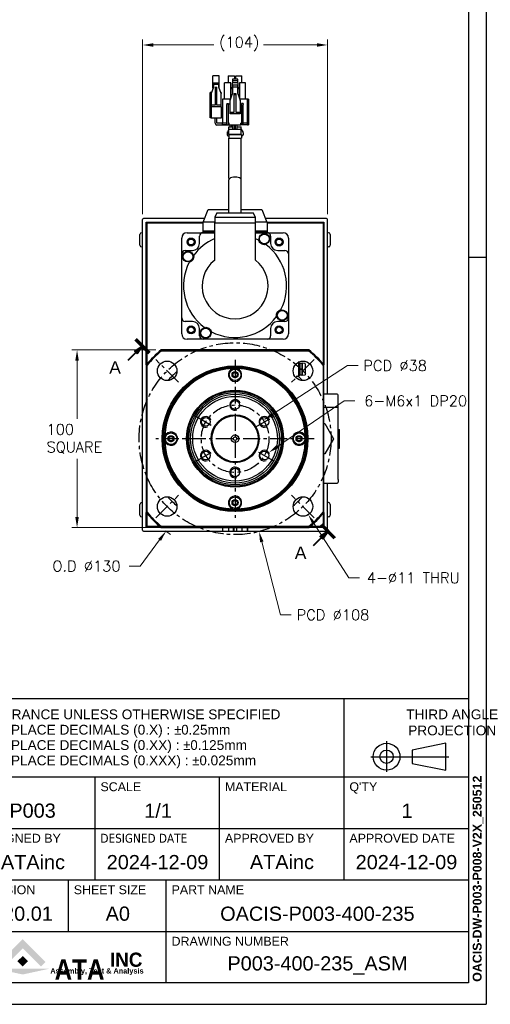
# Model space of a CAD drawing. Extents: x 0 to 1191, y -35 to 841.
# Tile 4 of 11: x 927 to 1191, y 0 to 554. Entities that reach past the tile are written whole.
import ezdxf
from ezdxf.enums import TextEntityAlignment as Align

# ---------------------------------------------------------------- set-up
doc = ezdxf.new("R2010")
doc.units = 0
doc.header["$LTSCALE"] = 25.4
doc.linetypes.add('CENTER', pattern=[2, 1.25, -0.25, 0.25, -0.25])
doc.linetypes.add('CHAIN', pattern=[0.3543, 0.2362, -0.0295, 0.0591, -0.0295])
doc.layers.get('0').update_dxf_attribs({"linetype": 'CONTINUOUS'})
doc.layers.get('Defpoints').update_dxf_attribs({"linetype": 'CONTINUOUS'})
doc.layers.add('ATA-CENTER', color=133, linetype='CENTER')
doc.layers.add('ATA-TEXT', color=7, linetype='CONTINUOUS')
doc.layers.add('ATA-DIM', color=252, linetype='CONTINUOUS', lineweight=25)
doc.layers.add('ATA-SECTION', color=3, linetype='CHAIN', lineweight=40)
doc.styles.get("Standard").update_dxf_attribs({"font": 'simplex.shx'})
doc.styles.add('주 문자 (ISO)', font='arial.ttf')
doc.dimstyles.new('ata_A0', dxfattribs={"dimtxt": 6, "dimasz": 6, "dimexe": 3, "dimexo": 3, "dimgap": 3, "dimtad": 0, "dimtih": 1, "dimtoh": 1, "dimdec": 6, "dimdsep": 46, "dimtxsty": 'Standard', "dimcen": 0, "dimclrd": 252, "dimclre": 252, "dimclrt": 4, "dimadec": 6, "dimazin": 2, "dimtfac": 1, "dimtdec": 6, "dimtofl": 0, "dimtmove": 0, "dimatfit": 3, "dimfxl": 0, "dimtolj": 1, "dimtzin": 0, "dimlwd": 0, "dimlwe": 0, "dimarcsym": 0})

# ---------------------------------------------------------------- blocks, each defined once
blk = doc.blocks.new('*D7637')
at = {"layer": 'ATA-DIM', "color": 252, "lineweight": 0}
for p, q in [((995.72, 444.93), (995.72, 543.1)), ((1001.72, 540.1), (1035.74, 540.1)), ((1093.72, 540.1), (1063.7, 540.1)), ((1099.72, 444.93), (1099.72, 543.1))]:
    blk.add_line(p, q, dxfattribs=at)
at = {"layer": 'ATA-DIM', "color": 252}
for points in [[(1001.72, 541.1), (1001.72, 539.1), (995.72, 540.1)], [(1093.72, 539.1), (1093.72, 541.1), (1099.72, 540.1)]]:
    blk.add_solid(points, dxfattribs=at)
at = {"layer": 'Defpoints', "color": 0}
for p in [(1099.72, 540.1), (995.72, 441.93), (1099.72, 441.93)]:
    blk.add_point(p, dxfattribs=at)
at = {"layer": 'ATA-DIM', "color": 4, "insert": (1038.74, 544.66), "char_height": 6, "attachment_point": 1}
blk.add_mtext('\\A1;(104)', dxfattribs=at)
blk = doc.blocks.new('*D7659')
at = {"layer": 'ATA-DIM', "color": 252, "lineweight": 0}
for p, q in [((1111.64, 240.08), (1092.11, 270.56)), ((1117.66, 240.08), (1111.64, 240.08))]:
    blk.add_line(p, q, dxfattribs=at)
at = {"layer": 'ATA-DIM', "color": 252}
blk.add_solid([(1092.95, 271.1), (1091.26, 270.02), (1088.87, 275.61)], dxfattribs=at)
at = {"layer": 'Defpoints', "color": 0}
for p in [(1082.93, 284.88), (1088.87, 275.61)]:
    blk.add_point(p, dxfattribs=at)
at = {"layer": 'ATA-DIM', "color": 4, "insert": (1147.93, 240.08), "char_height": 6, "attachment_point": 5}
blk.add_mtext('\\A1;4-%%c11 THRU', dxfattribs=at)
blk = doc.blocks.new('ata-Title-A0-002')
for color, points in [(176, [(19.06, 9.27), (16.5, 11.82), (29.3, 24.62), (42.09, 11.82), (39.54, 9.27), (29.3, 19.51)]), (30, [(29.3, 15.23), (32.28, 12.25), (29.3, 9.27), (26.32, 12.25)]), (9, [(44.36, 8.06), (29.3, 4.78), (14.24, 8.06)])]:
    blk.add_hatch(color=color).paths.add_polyline_path(points)
at = {"color": 253}
for p, q in [((0, 0), (0, 160)), ((280, 160), (0, 160)), ((210, 58), (210, 160)), ((280, 160), (280, 0)), ((0, 116), (280, 116)), ((70, 58), (70, 116)), ((140, 58), (140, 116)), ((0, 87), (280, 87)), ((0, 58), (280, 58)), ((55, 29), (55, 58)), ((110, 0), (110, 58)), ((0, 29), (280, 29)), ((280, 0), (0, 0))]:
    blk.add_line(p, q, dxfattribs=at)
for p, q in [((233.92, 136.17), (233.92, 118.94)), ((267.18, 134.93), (248.36, 131.17)), ((267.18, 119.87), (267.18, 134.93)), ((248.36, 131.17), (248.36, 123.64)), ((225.1, 127.4), (268.96, 127.4)), ((248.36, 123.64), (267.18, 119.87)), ((0, 116), (280, 116))]:
    blk.add_line(p, q)
for radius in [7.53, 3.76]:
    blk.add_circle((233.92, 127.4), radius)
at = {"char_height": 5.5, "attachment_point": 1, "style": '주 문자 (ISO)'}
for s, insert, line_spacing_factor in [('TOLERANCE UNLESS OTHERWISE SPECIFIED\\P   -. 1 PLACE DECIMALS (0.X) : {\\fAIGDT|b0|i0|c2|p2;`0}.25mm\\P   -. 2 PLACE DECIMALS (0.XX) : {\\fAIGDT|b0|i0|c2|p2;`0}.125mm \\P   -. 3 PLACE DECIMALS (0.XXX) : {\\fAIGDT|b0|i0|c2|p2;`0}.025mm', (3.01, 154), 0.942857), ('\\pxqc;THIRD ANGLE\\PPROJECTION', (245, 154), 0.987884)]:
    blk.add_mtext(s, dxfattribs=dict(at, insert=insert, line_spacing_factor=line_spacing_factor))
at = {"char_height": 5, "attachment_point": 1, "style": '주 문자 (ISO)'}
for s, insert in [('TYPE', (3, 113)), ('SCALE', (73.01, 113)), ('MATERIAL', (143, 113)), ("Q'TY", (213, 113)), ('DESIGNED BY', (3, 84)), ('{\\fTahoma|b0|i0|c0|p34;DESIGNED \\fTahoma|b0|i0|c129|p34;DATE}', (73, 84)), ('APPROVED BY', (143.01, 84)), ('APPROVED DATE', (213, 84)), ('REVISION', (3, 55)), ('SHEET SIZE', (58, 55)), ('PART NAME', (113.01, 55)), ('DRAWING NUMBER', (113.01, 26))]:
    blk.add_mtext(s, dxfattribs=dict(at, insert=insert))
at = {"color": 9, "true_color": 0xc0c0c0, "style": '주 문자 (ISO)'}
for s, insert, char_height, attachment_point in [('\\fArial|b1|i0;\\W0.95;\\H8.0000;INC', (78.33, 9), 15.0588, 7), ('\\fArial|b1|i0;\\W0.90;\\H3.0000;Assembly, Test & Analysis', (71.06, 8.34), 5.6471, 2)]:
    blk.add_mtext(s, dxfattribs=dict(at, insert=insert, char_height=char_height, attachment_point=attachment_point))
at = {"color": 176, "true_color": 0x000080, "insert": (47.23, 1.79), "char_height": 21.6471, "width": 53.0805, "attachment_point": 7, "line_spacing_factor": 0.5, "style": '주 문자 (ISO)'}
blk.add_mtext('\\fArial|b1|i0;\\W0.85;\\H11.5000;ATA', dxfattribs=at)
at = {"style": '주 문자 (ISO)'}
for tag, p in [('TYPE_001', (35, 97)), ('SCALE_001', (105, 97)), ('MATERIAL_001', (175, 97)), ('QTY_001', (245, 97)), ('DESIGNED_BY_001', (35, 68)), ('APPROVED_BY_001', (175, 68.05)), ('APPROVED_DATE_001', (245, 68)), ('REVISION_001', (27.5, 39)), ('SHEET_SIZE_001', (82.5, 39)), ('PART_NAME_001', (195, 39)), ('DRAWING_NUMBER_001', (195, 10))]:
    blk.add_attdef(tag, text='', height=8, dxfattribs=at).set_placement(p, align=Align.MIDDLE_CENTER)
at = {"color": 7, "style": '주 문자 (ISO)'}
blk.add_attdef('DESIGNED_DATE_001', text='', height=8, dxfattribs=at).set_placement((105, 68), align=Align.MIDDLE_CENTER)
blk = doc.blocks.new('*D7660')
at = {"layer": 'ATA-DIM', "color": 252, "lineweight": 0}
for p, q in [((1109.12, 339.75), (1071.59, 314.02)), ((1115.13, 339.75), (1109.12, 339.75))]:
    blk.add_line(p, q, dxfattribs=at)
at = {"layer": 'ATA-DIM', "color": 252}
blk.add_solid([(1071.03, 314.84), (1072.16, 313.19), (1066.65, 310.63)], dxfattribs=at)
at = {"layer": 'Defpoints', "color": 0}
for p in [(1066.65, 310.63), (1061.7, 307.23)]:
    blk.add_point(p, dxfattribs=at)
at = {"layer": 'ATA-DIM', "color": 4, "insert": (1149.27, 339.75), "char_height": 6, "attachment_point": 5}
blk.add_mtext('\\A1;6-M6x1 DP20', dxfattribs=at)
blk = doc.blocks.new('*D7641')
at = {"layer": 'ATA-DIM', "color": 252, "lineweight": 0}
for p, q in [((994.25, 246.7), (1005.29, 261.5)), ((988.24, 246.7), (994.25, 246.7))]:
    blk.add_line(p, q, dxfattribs=at)
blk.add_arc((1047.72, 318.43), 65, 232.9295, 235.9452, dxfattribs=at)
at = {"layer": 'ATA-DIM', "color": 252}
blk.add_solid([(1006.09, 260.9), (1004.49, 262.1), (1008.87, 266.31)], dxfattribs=at)
at = {"layer": 'Defpoints', "color": 0}
for p in [(1086.56, 370.54), (1008.87, 266.31)]:
    blk.add_point(p, dxfattribs=at)
at = {"layer": 'ATA-DIM', "color": 4, "insert": (944.98, 249.7), "char_height": 6, "attachment_point": 1}
blk.add_mtext('\\A1;O.D %%c130', dxfattribs=at)
blk = doc.blocks.new('*D7640')
at = {"layer": 'ATA-DIM', "color": 252, "lineweight": 0}
for p, q in [((1110.85, 359.56), (1068.66, 332.08)), ((1116.85, 359.56), (1110.85, 359.56))]:
    blk.add_line(p, q, dxfattribs=at)
at = {"layer": 'ATA-DIM', "color": 252}
blk.add_solid([(1068.12, 332.91), (1069.21, 331.24), (1063.64, 328.8)], dxfattribs=at)
at = {"layer": 'Defpoints', "color": 0}
for p in [(1063.64, 328.8), (1031.8, 308.06)]:
    blk.add_point(p, dxfattribs=at)
at = {"layer": 'ATA-DIM', "color": 4, "insert": (1119.85, 362.56), "char_height": 6, "attachment_point": 1}
blk.add_mtext('\\A1;PCD %%c38', dxfattribs=at)
blk = doc.blocks.new('*D7639')
at = {"layer": 'ATA-DIM', "color": 252, "lineweight": 0}
for p, q in [((1073.32, 219.27), (1062.72, 260.33)), ((1079.32, 219.27), (1073.32, 219.27))]:
    blk.add_line(p, q, dxfattribs=at)
at = {"layer": 'ATA-DIM', "color": 252}
blk.add_solid([(1063.69, 260.58), (1061.75, 260.08), (1061.22, 266.14)], dxfattribs=at)
at = {"layer": 'Defpoints', "color": 0}
for p in [(1034.22, 370.71), (1061.22, 266.14)]:
    blk.add_point(p, dxfattribs=at)
at = {"layer": 'ATA-DIM', "color": 4, "insert": (1082.32, 222.27), "char_height": 6, "attachment_point": 1}
blk.add_mtext('\\A1;PCD %%c108', dxfattribs=at)
blk = doc.blocks.new('*D7638')
at = {"layer": 'ATA-DIM', "color": 252, "lineweight": 0}
for p, q in [((1003.18, 368.43), (955.85, 368.43)), ((958.85, 362.43), (958.85, 329.7)), ((958.85, 274.43), (958.85, 307.16)), ((1003.18, 268.43), (955.85, 268.43))]:
    blk.add_line(p, q, dxfattribs=at)
at = {"layer": 'ATA-DIM', "color": 252}
for points in [[(959.85, 362.43), (957.85, 362.43), (958.85, 368.43)], [(957.85, 274.43), (959.85, 274.43), (958.85, 268.43)]]:
    blk.add_solid(points, dxfattribs=at)
at = {"layer": 'Defpoints', "color": 0}
for p in [(1006.18, 368.43), (958.85, 268.43), (1006.18, 268.43)]:
    blk.add_point(p, dxfattribs=at)
at = {"layer": 'ATA-DIM', "color": 4, "insert": (941.72, 326.7), "char_height": 6, "attachment_point": 1}
blk.add_mtext('\\A1;100\\PSQUARE', dxfattribs=at)
blk = doc.blocks.new('ata-Border-A0-002')
at = {"color": 253, "ltscale": 0.5}
for p, q in [((1189, 841), (1189, 0)), ((1189, 420.5), (1179, 420.5)), ((0, 0), (1189, 0))]:
    blk.add_line(p, q, dxfattribs=at)
for p, q in [((1179, 829), (1179, 12)), ((1179, 12), (10, 12))]:
    blk.add_line(p, q)

msp = doc.modelspace()

# ---------------------------------------------------------------- linework, layer by layer
for p, q in [((1035.2977685, 515.7610839), (1035.2977685, 522.7287762)), ((1038.7477685, 522.7287762), (1035.2977685, 522.7287762)), ((1038.7477685, 515.7330069), (1038.7477685, 522.7287762)), ((1043.9177685, 522.7287762), (1047.3727685, 522.7287762)), ((1043.9177685, 522.7287762), (1043.9177685, 518.8433325)), ((1047.3727685, 522.7287762), (1047.3727685, 520.9287762)), ((1048.0627685, 520.9287762), (1048.0627685, 522.7287762)), ((1048.0627685, 522.7287762), (1051.5177685, 522.7287762)), ((1051.5177685, 518.8433325), (1051.5177685, 522.7287762)), ((1035.5177685, 516.3787762), (1034.2177685, 512.7287762)), ((1035.5177685, 518.7287762), (1038.5177685, 518.7287762)), ((1035.5177685, 518.7287762), (1035.5177685, 517.8787762)), ((1038.5177685, 517.8787762), (1035.5177685, 517.8787762)), ((1035.5177685, 517.8787762), (1035.5177685, 516.3787762)), ((1036.5177685, 516.3787762), (1037.5177685, 516.3787762)), ((1036.5177685, 516.3787762), (1036.5177685, 515.2487762)), ((1037.5177685, 515.2487762), (1037.5177685, 516.3787762)), ((1038.5177685, 517.8787762), (1038.5177685, 518.7287762)), ((1038.5177685, 516.3787762), (1038.5177685, 517.8787762)), ((1039.8177685, 512.7287762), (1038.5177685, 516.3787762)), ((1041.8527685, 509.5433325), (1041.8527685, 518.8433325)), ((1045.2927685, 518.8433325), (1041.8527685, 518.8433325)), ((1045.2927685, 509.9971786), (1045.2927685, 518.8433325)), ((1045.4277685, 515.4987762), (1045.9927685, 516.1281432)), ((1049.4427685, 518.8433325), (1045.9927685, 518.8433325)), ((1045.9927685, 518.8433325), (1045.9927685, 512.1510248)), ((1046.2177685, 520.9287762), (1046.2177685, 519.9287762)), ((1049.2177685, 520.9287762), (1046.2177685, 520.9287762)), ((1046.2177685, 519.9287762), (1046.2177685, 518.8433325)), ((1049.2177685, 519.9287762), (1046.2177685, 519.9287762)), ((1046.2177685, 517.3933325), (1046.2177685, 516.3933325)), ((1049.2177685, 517.3933325), (1046.2177685, 517.3933325)), ((1046.2177685, 516.3933325), (1046.2177685, 512.8433325)), ((1049.2177685, 516.3933325), (1046.2177685, 516.3933325)), ((1049.2177685, 519.9287762), (1049.2177685, 520.9287762)), ((1049.2177685, 518.8433325), (1049.2177685, 519.9287762)), ((1049.2177685, 516.3933325), (1049.2177685, 517.3933325)), ((1049.2177685, 512.8433325), (1049.2177685, 516.3933325)), ((1049.4427685, 512.1510248), (1049.4427685, 518.8433325)), ((1049.4427685, 516.1281432), (1050.0077685, 515.4987762)), ((1053.5827685, 518.8433325), (1050.1427685, 518.8433325)), ((1050.1427685, 518.8433325), (1050.1427685, 509.9971786)), ((1053.5827685, 509.5433325), (1053.5827685, 518.8433325)), ((1033.7177685, 499.0287762), (1033.7177685, 513.4287762)), ((1034.2177685, 513.4287762), (1033.7177685, 513.4287762)), ((1034.2177685, 513.4287762), (1034.2177685, 512.7287762)), ((1034.4670836, 513.4287762), (1034.2177685, 513.4287762)), ((1034.2177685, 512.7287762), (1034.2177685, 506.2287762)), ((1036.5177685, 515.2487762), (1036.5177685, 506.2287762)), ((1037.5177685, 515.2487762), (1036.5177685, 515.2487762)), ((1037.5177685, 506.2287762), (1037.5177685, 515.2487762)), ((1039.8177685, 513.4287762), (1039.5684535, 513.4287762)), ((1039.8177685, 513.4287762), (1039.8177685, 512.7287762)), ((1039.8177685, 506.2287762), (1039.8177685, 512.7287762)), ((1044.9177685, 508.8433325), (1046.2177685, 512.8433325)), ((1047.2177685, 512.8433325), (1048.2177685, 512.8433325)), ((1047.2177685, 511.9733325), (1047.2177685, 512.8433325)), ((1047.2177685, 502.3433325), (1047.2177685, 511.9733325)), ((1048.2177685, 511.9733325), (1047.2177685, 511.9733325)), ((1048.2177685, 512.8433325), (1048.2177685, 511.9733325)), ((1048.2177685, 511.9733325), (1048.2177685, 502.3433325)), ((1049.2177685, 512.8433325), (1050.5177685, 508.8433325)), ((1034.2177685, 506.2287762), (1034.2177685, 505.2287762)), ((1036.5177685, 506.2287762), (1034.2177685, 506.2287762)), ((1034.2177685, 505.2287762), (1034.2177685, 499.0287762)), ((1039.8177685, 505.2287762), (1034.2177685, 505.2287762)), ((1039.8177685, 506.2287762), (1037.5177685, 506.2287762)), ((1039.8177685, 505.2287762), (1039.8177685, 506.2287762)), ((1039.8177685, 505.2287762), (1039.8177685, 499.0287762)), ((1040.7177685, 509.5433325), (1040.7177685, 496.1433325)), ((1044.9177685, 509.5433325), (1040.7177685, 509.5433325)), ((1043.0877685, 507.1433325), (1044.0877685, 507.1433325)), ((1043.0877685, 507.1433325), (1043.0877685, 506.6433325)), ((1043.0877685, 495.1433325), (1043.0877685, 506.6433325)), ((1044.0877685, 507.1433325), (1044.0877685, 506.6433325)), ((1044.0877685, 495.1433325), (1044.0877685, 506.6433325)), ((1044.9177685, 508.8433325), (1044.9177685, 509.5433325)), ((1045.1452685, 509.5433325), (1044.9177685, 509.5433325)), ((1044.9177685, 502.3433325), (1044.9177685, 508.8433325)), ((1050.5177685, 509.5433325), (1050.2902685, 509.5433325)), ((1050.5177685, 508.8433325), (1050.5177685, 509.5433325)), ((1054.7177685, 509.5433325), (1050.5177685, 509.5433325)), ((1050.5177685, 508.8433325), (1050.5177685, 502.3433325)), ((1052.3477685, 507.1433325), (1051.3477685, 507.1433325)), ((1051.3477685, 506.6433325), (1051.3477685, 507.1433325)), ((1051.3477685, 506.6433325), (1051.3477685, 495.1433325)), ((1052.3477685, 507.1433325), (1052.3477685, 506.6433325)), ((1052.3477685, 495.1433325), (1052.3477685, 506.6433325)), ((1055.2177685, 509.5433325), (1054.7177685, 509.5433325)), ((1054.7177685, 496.1433325), (1054.7177685, 509.5433325)), ((1055.2177685, 509.5433325), (1055.2177685, 495.1433325)), ((1034.2177685, 499.0287762), (1033.7177685, 499.0287762)), ((1034.2177685, 499.0287762), (1039.8177685, 499.0287762)), ((1036.4477685, 496.0387762), (1036.4477685, 499.0287762)), ((1037.4477685, 496.0387762), (1037.4477685, 499.0287762)), ((1040.7177685, 500.0287762), (1039.8177685, 500.0287762)), ((1040.7177685, 499.0287762), (1039.8177685, 499.0287762)), ((1044.9177685, 501.3433325), (1044.9177685, 502.3433325)), ((1044.9177685, 502.3433325), (1047.2177685, 502.3433325)), ((1050.5177685, 501.3433325), (1044.9177685, 501.3433325)), ((1048.2177685, 502.3433325), (1050.5177685, 502.3433325)), ((1050.5177685, 502.3433325), (1050.5177685, 501.3433325)), ((1040.7177685, 496.0287762), (1037.4577685, 496.0287762)), ((1044.9577685, 495.0287762), (1037.4577685, 495.0287762)), ((1043.0877685, 496.1433325), (1040.7177685, 496.1433325)), ((1040.7177685, 495.1433325), (1040.7177685, 496.1433325)), ((1043.0877685, 495.1433325), (1040.7177685, 495.1433325)), ((1043.0877685, 495.1433325), (1044.0877685, 495.1433325)), ((1044.4177685, 496.1433325), (1044.0877685, 496.1433325)), ((1044.4177685, 495.1433325), (1044.0877685, 495.1433325)), ((1044.2177685, 492.8315518), (1044.2177685, 494.0287762)), ((1044.2177685, 494.0287762), (1046.4677685, 494.0287762)), ((1044.4177685, 495.1433325), (1044.4177685, 496.1433325)), ((1044.4177685, 495.1433325), (1051.0177685, 495.1433325)), ((1044.9577685, 495.0287762), (1044.9577685, 495.1433325)), ((1044.9677685, 494.0287762), (1044.9677685, 495.0287762)), ((1045.9677685, 494.0287762), (1045.9677685, 495.0287762)), ((1046.4677685, 492.6433325), (1046.4677685, 495.1433325)), ((1047.4677685, 492.6433325), (1047.4677685, 495.1433325)), ((1047.4677685, 494.0287762), (1047.9677685, 494.0287762)), ((1047.9677685, 492.6433325), (1047.9677685, 495.1433325)), ((1048.9677685, 492.6433325), (1048.9677685, 495.1433325)), ((1048.9677685, 494.0287762), (1051.2177685, 494.0287762)), ((1051.3477685, 496.1433325), (1051.0177685, 496.1433325)), ((1051.0177685, 495.1433325), (1051.0177685, 496.1433325)), ((1051.3477685, 495.1433325), (1051.0177685, 495.1433325)), ((1051.2177685, 492.8315518), (1051.2177685, 494.0287762)), ((1052.3477685, 495.1433325), (1051.3477685, 495.1433325)), ((1054.7177685, 496.1433325), (1052.3477685, 496.1433325)), ((1054.7177685, 495.1433325), (1052.3477685, 495.1433325)), ((1054.7177685, 495.1433325), (1054.7177685, 496.1433325)), ((1054.7177685, 495.1433325), (1055.2177685, 495.1433325)), ((1043.2177685, 490.7260005), (1043.2177685, 489.5287762)), ((1044.0498188, 492.2768516), (1043.3857182, 491.2807007)), ((1043.7177685, 489.0287762), (1044.1177685, 489.0287762)), ((1044.2177685, 489.7933325), (1044.1177685, 489.6433325)), ((1044.1177685, 489.6433325), (1044.1177685, 487.6433325)), ((1044.1177685, 489.6433325), (1051.3177685, 489.6433325)), ((1044.2177685, 489.7933325), (1044.2177685, 492.6433325)), ((1044.2177685, 492.6433325), (1051.2177685, 492.6433325)), ((1051.2177685, 489.7933325), (1044.2177685, 489.7933325)), ((1051.2177685, 489.7933325), (1051.2177685, 492.6433325)), ((1051.2177685, 489.7933325), (1051.3177685, 489.6433325)), ((1051.3177685, 489.6433325), (1051.3177685, 487.6433325)), ((1051.3177685, 489.0287762), (1051.7177685, 489.0287762)), ((1051.3857182, 492.2768516), (1052.0498188, 491.2807007)), ((1052.2177685, 490.7260005), (1052.2177685, 489.5287762)), ((1044.1177685, 487.6433325), (1051.3177685, 487.6433325)), ((1044.2177685, 465.1433325), (1044.2177685, 487.6433325)), ((1051.2177685, 465.1433325), (1051.2177685, 487.6433325)), ((1044.2177685, 465.1433325), (1044.2177685, 464.2325901)), ((1044.2177685, 445.5659079), (1044.2177685, 464.2325901)), ((1051.2177685, 464.2325901), (1051.2177685, 465.1433325)), ((1051.2177685, 445.5659079), (1051.2177685, 464.2325901)), ((1029.7999577, 440.4287762), (1032.6765775, 447.4287762)), ((1032.6765775, 447.4287762), (1044.2177685, 447.4287762)), ((1037.5416644, 445.5659079), (1036.2677685, 443.2360602)), ((1037.5416644, 445.5659079), (1057.8938727, 445.5659079)), ((1051.2177685, 447.4287762), (1062.7589596, 447.4287762)), ((1059.1677685, 443.2360602), (1057.8938727, 445.5659079)), ((1062.7589596, 447.4287762), (1065.6355794, 440.4287762)), ((995.7177685, 266.9287762), (995.7177685, 441.9287762)), ((1030.621849, 442.4287762), (996.2177685, 442.4287762)), ((997.7177685, 439.9287762), (998.2177685, 440.4287762)), ((997.7177685, 440.4287762), (1029.7999577, 440.4287762)), ((997.7177685, 359.9618955), (997.7177685, 440.4287762)), ((998.2177685, 439.9287762), (997.7177685, 439.9287762)), ((998.2177685, 440.4287762), (998.2177685, 439.9287762)), ((998.2177685, 439.9287762), (1029.7177685, 439.9287762)), ((998.2177685, 360.556558), (998.2177685, 439.9287762)), ((1029.7177685, 440.2287762), (1029.7999577, 440.4287762)), ((1029.7177685, 435.2287762), (1029.7177685, 440.2287762)), ((1036.2677685, 440.4287762), (1029.7999577, 440.4287762)), ((1036.2677685, 443.2360602), (1036.2677685, 439.9287762)), ((1036.2677685, 443.2360602), (1059.1677685, 443.2360602)), ((1036.2677685, 439.9287762), (1059.1677685, 439.9287762)), ((1036.2677685, 419.0077309), (1036.2677685, 439.9287762)), ((1059.1677685, 439.9287762), (1059.1677685, 443.2360602)), ((1065.6355794, 440.4287762), (1059.1677685, 440.4287762)), ((1059.1677685, 419.0077309), (1059.1677685, 439.9287762)), ((1099.2177685, 442.4287762), (1064.813688, 442.4287762)), ((1065.6355794, 440.4287762), (1065.7177685, 440.2287762)), ((1065.6355794, 440.4287762), (1097.7177685, 440.4287762)), ((1065.7177685, 440.2287762), (1065.7177685, 435.2287762)), ((1065.7177685, 439.9287762), (1097.2177685, 439.9287762)), ((1097.2177685, 439.9287762), (1097.2177685, 440.4287762)), ((1097.2177685, 440.4287762), (1097.7177685, 439.9287762)), ((1097.7177685, 439.9287762), (1097.2177685, 439.9287762)), ((1097.2177685, 439.9287762), (1097.2177685, 360.556558)), ((1097.7177685, 440.4287762), (1097.7177685, 359.9618955)), ((1099.7177685, 343.4287762), (1099.7177685, 441.9287762)), ((994.2177685, 427.4287762), (994.2177685, 433.4287762)), ((995.2177685, 434.4287762), (995.7177685, 434.4287762)), ((1020.7177685, 434.4287762), (1029.7177685, 434.4287762)), ((1027.7177685, 428.4287762), (1027.7177685, 432.4287762)), ((1036.2677685, 435.2287762), (1029.7177685, 435.2287762)), ((1029.7177685, 434.4287762), (1029.7177685, 435.1287762)), ((1029.7177685, 435.1287762), (1036.2677685, 435.1287762)), ((1029.7177685, 434.4287762), (1036.2677685, 434.4287762)), ((1029.8177685, 435.1287762), (1029.8177685, 435.2287762)), ((1065.7177685, 435.2287762), (1059.1677685, 435.2287762)), ((1059.1677685, 435.1287762), (1065.7177685, 435.1287762)), ((1059.1677685, 434.4287762), (1065.7177685, 434.4287762)), ((1065.6177685, 435.2287762), (1065.6177685, 435.1287762)), ((1065.7177685, 435.1287762), (1065.7177685, 434.4287762)), ((1065.7177685, 434.4287762), (1074.7177685, 434.4287762)), ((1067.7177685, 432.4287762), (1067.7177685, 428.4287762)), ((1100.2177685, 434.4287762), (1099.7177685, 434.4287762)), ((1101.2177685, 433.4287762), (1101.2177685, 427.4287762)), ((1017.7177685, 422.4287762), (1017.7177685, 431.4287762)), ((1077.7177685, 431.4287762), (1077.7177685, 422.4287762)), ((995.2177685, 426.4287762), (995.7177685, 426.4287762)), ((1017.7177685, 386.4287762), (1017.7177685, 422.4287762)), ((1019.7177685, 424.4287762), (1023.7177685, 424.4287762)), ((1071.7177685, 424.4287762), (1075.7177685, 424.4287762)), ((1077.7177685, 422.4287762), (1077.7177685, 386.4287762)), ((1100.2177685, 426.4287762), (1099.7177685, 426.4287762)), ((1017.7177685, 377.4287762), (1017.7177685, 386.4287762)), ((1023.7177685, 384.4287762), (1019.7177685, 384.4287762)), ((1075.7177685, 384.4287762), (1071.7177685, 384.4287762)), ((1077.7177685, 386.4287762), (1077.7177685, 377.4287762)), ((1027.7177685, 376.4287762), (1027.7177685, 380.4287762)), ((1067.7177685, 380.4287762), (1067.7177685, 376.4287762)), ((1029.7177685, 374.4287762), (1020.7177685, 374.4287762)), ((1065.7177685, 374.4287762), (1029.7177685, 374.4287762)), ((1074.7177685, 374.4287762), (1065.7177685, 374.4287762)), ((1089.2508879, 368.4287762), (1006.1846492, 368.4287762)), ((1006.3656223, 367.9287762), (1089.0699148, 367.9287762)), ((1083.4677685, 361.4787762), (1083.1109324, 361.4787762)), ((1084.2177685, 360.7287762), (1083.4677685, 361.4787762)), ((1083.4677685, 361.4787762), (1083.4677685, 353.4787762)), ((1085.2177685, 360.7287762), (1084.2177685, 360.7287762)), ((1084.2177685, 360.7287762), (1084.2177685, 354.2287762)), ((1085.2177685, 360.7287762), (1085.4677685, 360.9287762)), ((1085.2177685, 360.7287762), (1085.2177685, 354.2287762)), ((1087.1291232, 360.7389071), (1085.4677685, 360.9287762)), ((1085.4677685, 360.9287762), (1085.4677685, 354.0287762)), ((1087.2177685, 360.6395538), (1087.2177685, 354.3179985)), ((997.7177685, 359.9618955), (997.7177685, 276.8956568)), ((998.2177685, 277.0766299), (998.2177685, 359.7809224)), ((1097.2177685, 359.7809224), (1097.2177685, 277.0766299)), ((1097.7177685, 276.8956568), (1097.7177685, 359.9618955)), ((1083.4677685, 353.4787762), (1082.0020184, 353.4787762)), ((1084.2177685, 354.2287762), (1083.4677685, 353.4787762)), ((1085.2177685, 354.2287762), (1084.2177685, 354.2287762)), ((1085.2177685, 354.2287762), (1085.4677685, 354.0287762)), ((1087.1291232, 354.2186453), (1085.4677685, 354.0287762)), ((1105.2177685, 343.4287762), (1097.7177685, 343.4287762)), ((1105.7177685, 337.9287762), (1105.7177685, 342.9287762)), ((1105.2177685, 335.9287762), (1097.7177685, 335.9287762)), ((1105.7177685, 335.4287762), (1105.7177685, 337.9287762)), ((1105.7177685, 295.4287762), (1105.7177685, 335.4287762)), ((1097.7170511, 326.9287762), (1098.1252458, 326.9287762)), ((1098.1252458, 326.9287762), (1103.0327231, 318.4287762)), ((1105.7177685, 323.6787762), (1106.4177685, 323.6787762)), ((1106.4177685, 313.1787762), (1106.4177685, 323.6787762)), ((1103.0327231, 318.4287762), (1098.1252458, 309.9287762)), ((1105.7177685, 313.1787762), (1106.4177685, 313.1787762)), ((1098.1252458, 309.9287762), (1097.7170511, 309.9287762)), ((1105.7177685, 295.4287762), (1105.7177685, 293.9287762)), ((1097.7177685, 293.4287762), (1105.2177685, 293.4287762)), ((1099.7177685, 266.9287762), (1099.7177685, 293.4287762)), ((994.2177685, 275.4287762), (994.2177685, 281.4287762)), ((995.2177685, 282.4287762), (995.7177685, 282.4287762)), ((1100.2177685, 282.4287762), (1099.7177685, 282.4287762)), ((1101.2177685, 281.4287762), (1101.2177685, 275.4287762)), ((995.2177685, 274.4287762), (995.7177685, 274.4287762)), ((997.7177685, 268.4287762), (997.7177685, 276.8956568)), ((998.2177685, 268.9287762), (998.2177685, 276.3009944)), ((1097.2177685, 276.3009944), (1097.2177685, 268.9287762)), ((1097.7177685, 276.8956568), (1097.7177685, 268.4287762)), ((1100.2177685, 274.4287762), (1099.7177685, 274.4287762)), ((996.2177685, 266.4287762), (1040.6707329, 266.4287762)), ((998.2177685, 268.4287762), (997.7177685, 268.9287762)), ((997.7177685, 268.9287762), (998.2177685, 268.9287762)), ((1006.1846492, 268.4287762), (997.7177685, 268.4287762)), ((1005.5899867, 268.9287762), (998.2177685, 268.9287762)), ((998.2177685, 268.9287762), (998.2177685, 268.4287762)), ((1006.1846492, 268.4287762), (1089.2508879, 268.4287762)), ((1089.0699148, 268.9287762), (1006.3656223, 268.9287762)), ((1040.6707329, 268.4287762), (1040.6707329, 266.4287762)), ((1040.6707329, 266.4287762), (1043.9371819, 266.4287762)), ((1043.9371819, 268.4287762), (1043.9371819, 266.4287762)), ((1043.9371819, 266.4287762), (1046.8899315, 266.4287762)), ((1046.8899315, 266.4287762), (1046.8899315, 268.4287762)), ((1046.9143489, 266.4287762), (1046.8899315, 266.4287762)), ((1046.9143489, 266.4287762), (1046.9143489, 268.4287762)), ((1046.9212029, 266.4287762), (1046.9143489, 266.4287762)), ((1046.9212029, 268.4287762), (1046.9212029, 266.4287762)), ((1046.9456203, 266.4287762), (1046.9212029, 266.4287762)), ((1046.9456203, 268.4287762), (1046.9456203, 266.4287762)), ((1046.9456203, 266.4287762), (1048.4899168, 266.4287762)), ((1048.4899168, 268.4287762), (1048.4899168, 266.4287762)), ((1048.4899168, 266.4287762), (1051.4426665, 266.4287762)), ((1051.4426665, 268.4287762), (1051.4426665, 266.4287762)), ((1051.4426665, 266.4287762), (1054.7579502, 266.4287762)), ((1054.7579502, 266.4287762), (1054.7579502, 268.4287762)), ((1054.7648042, 266.4287762), (1054.7579502, 266.4287762)), ((1054.7648042, 268.4287762), (1054.7648042, 266.4287762)), ((1054.7648042, 266.4287762), (1099.2177685, 266.4287762)), ((1097.7177685, 268.4287762), (1089.2508879, 268.4287762)), ((1097.2177685, 268.9287762), (1089.8455503, 268.9287762)), ((1097.2177685, 268.9287762), (1097.7177685, 268.9287762)), ((1097.7177685, 268.9287762), (1097.2177685, 268.4287762)), ((1097.2177685, 268.4287762), (1097.2177685, 268.9287762))]:
    msp.add_line(p, q)
for centre, radius in [((1064.2177685, 430.9287762), 3), ((1064.2177685, 430.9287762), 2.75), ((1022.9690312, 429.1775135), 2.25), ((1022.9690312, 429.1775135), 2.15), ((1022.9690312, 429.1775135), 1.65), ((1072.4665059, 429.1775135), 2.25), ((1072.4665059, 429.1775135), 2.15), ((1072.4665059, 429.1775135), 1.65), ((1021.2177685, 420.9287762), 3), ((1021.2177685, 420.9287762), 2.75), ((1074.2177685, 387.9287762), 3), ((1074.2177685, 387.9287762), 2.75), ((1022.9690312, 379.6800388), 2.25), ((1022.9690312, 379.6800388), 2.15), ((1022.9690312, 379.6800388), 1.65), ((1031.2177685, 377.9287762), 3), ((1031.2177685, 377.9287762), 2.75), ((1072.4665059, 379.6800388), 2.25), ((1072.4665059, 379.6800388), 2.15), ((1072.4665059, 379.6800388), 1.65), ((1009.5340024, 356.6125423), 5.5), ((1085.9015347, 356.6125423), 5.5), ((1047.7177685, 318.4287762), 41), ((1047.7177685, 318.4287762), 40.5), ((1047.7177685, 318.4287762), 40), ((1047.7177685, 354.4287762), 3.25), ((1047.7177685, 354.4287762), 1.7), ((1047.7177685, 354.4287762), 1.2295), ((1047.7177685, 318.4287762), 27.25), ((1047.7177685, 318.4287762), 26.75), ((1047.7177685, 318.4287762), 26.000379), ((1047.7177685, 318.4287762), 25), ((1047.7177685, 318.4287762), 23.8452995), ((1047.7177685, 337.4287762), 2.4585), ((1031.2632859, 327.9287762), 2.4585), ((1047.7177685, 318.4287762), 13.5), ((1047.7177685, 318.4287762), 13), ((1064.1722512, 327.9287762), 2.4585), ((1011.7177685, 318.4287762), 3.25), ((1083.7177685, 318.4287762), 3.25), ((1011.7177685, 318.4287762), 1.7), ((1011.7177685, 318.4287762), 1.2295), ((1047.7177685, 318.4287762), 2.125), ((1047.7177685, 318.4287762), 1), ((1083.7177685, 318.4287762), 1.7), ((1083.7177685, 318.4287762), 1.2295), ((1031.2632859, 308.9287762), 2.4585), ((1064.1722512, 308.9287762), 2.4585), ((1047.7177685, 299.4287762), 2.4585), ((1009.5340024, 280.24501), 5.5), ((1047.7177685, 282.4287762), 3.25), ((1047.7177685, 282.4287762), 1.7), ((1047.7177685, 282.4287762), 1.2295), ((1085.9015347, 280.24501), 5.5)]:
    msp.add_circle(centre, radius)
for centre, radius, start, end in [((1046.91776, 514.1646376), 2, 138.158730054, 144.340490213), ((1048.5177771, 514.1646376), 2, 35.659509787, 41.841269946), ((1037.4577685, 496.0387762), 1.01, 180, 270), ((1037.4577685, 496.0387762), 0.01, 180, 270), ((1044.9577685, 495.0287762), 0.01, 0, 90), ((1044.9577685, 495.0287762), 1.01, 0, 6.512623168), ((1044.2177685, 490.7260005), 1, 146.309932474, 180), ((1043.7177685, 489.5287762), 0.5, 180, 270), ((1043.2177685, 492.8315518), 1, 326.309932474, 0), ((1052.2177685, 492.8315518), 1, 180, 213.690067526), ((1051.7177685, 489.5287762), 0.5, 270, 0), ((1051.2177685, 490.7260005), 1, 0, 33.690067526), ((996.2177685, 441.9287762), 0.5, 90, 180), ((1099.2177685, 441.9287762), 0.5, 0, 90), ((995.2177685, 433.4287762), 1, 90, 180), ((1020.7177685, 431.4287762), 3, 90, 180), ((1029.7177685, 432.4287762), 2, 90, 180), ((1065.7177685, 432.4287762), 2, 0, 90), ((1074.7177685, 431.4287762), 3, 0, 90), ((1100.2177685, 433.4287762), 1, 0, 90), ((995.2177685, 427.4287762), 1, 180, 270), ((1023.7177685, 428.4287762), 4, 270, 0), ((1047.7177685, 404.4287762), 29, 113.25522149, 143.565327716), ((1047.7177685, 404.4287762), 29, 62.618458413, 66.74477851), ((1047.7177685, 404.4287762), 29, 332.618458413, 53.565327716), ((1071.7177685, 428.4287762), 4, 180, 270), ((1100.2177685, 427.4287762), 1, 270, 0), ((1019.7177685, 422.4287762), 2, 90, 180), ((1075.7177685, 422.4287762), 2, 0, 90), ((1047.7177685, 404.4287762), 29, 152.618458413, 233.565327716), ((1047.7177685, 404.4287762), 18.5377567, 128.145334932, 51.854665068), ((1019.7177685, 386.4287762), 2, 180, 270), ((1023.7177685, 380.4287762), 4, 0, 90), ((1047.7177685, 404.4287762), 29, 242.618458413, 323.565327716), ((1071.7177685, 380.4287762), 4, 90, 180), ((1075.7177685, 386.4287762), 2, 270, 0), ((1020.7177685, 377.4287762), 3, 180, 270), ((1074.7177685, 377.4287762), 3, 270, 0), ((1029.7177685, 376.4287762), 2, 180, 270), ((1065.7177685, 376.4287762), 2, 270, 0), ((1047.7177685, 318.4287762), 65, 129.715137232, 140.284862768), ((1047.7177685, 318.4287762), 64.5, 129.875277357, 140.124722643), ((1047.7177685, 318.4287762), 64.5, 39.875277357, 50.124722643), ((1047.7177685, 318.4287762), 65, 39.715137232, 50.284862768), ((1087.1177685, 360.6395538), 0.1, 0, 83.480198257), ((1047.7177685, 318.4287762), 39.5, 92.045666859, 177.954333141), ((1047.7177685, 318.4287762), 50, 130.836642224, 139.163357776), ((1047.7177685, 354.4287762), 3.75, 112.086024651, 67.913975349), ((1047.7177685, 354.4287762), 1.5, 170, 80), ((1047.7177685, 318.4287762), 39.5, 2.045666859, 87.954333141), ((1047.7177685, 318.4287762), 50, 40.836642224, 44.507289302), ((1087.1177685, 354.3179985), 0.1, 276.519801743, 0), ((1047.7177685, 337.4287762), 3, 20, 290), ((1105.2177685, 342.9287762), 0.5, 0, 90), ((1105.2177685, 335.4287762), 0.5, 0, 90), ((1031.2632859, 327.9287762), 3, 20, 290), ((1064.1722512, 327.9287762), 3, 20, 290), ((1011.7177685, 318.4287762), 3.75, 202.086024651, 157.913975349), ((1083.7177685, 318.4287762), 3.75, 22.086024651, 337.913975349), ((1047.7177685, 318.4287762), 39.5, 182.045666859, 267.954333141), ((1011.7177685, 318.4287762), 1.5, 170, 80), ((1047.7177685, 318.4287762), 39.5, 272.045666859, 357.954333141), ((1083.7177685, 318.4287762), 1.5, 170, 80), ((1031.2632859, 308.9287762), 3, 20, 290), ((1064.1722512, 308.9287762), 3, 20, 290), ((1047.7177685, 299.4287762), 3, 20, 290), ((1105.2177685, 293.9287762), 0.5, 270, 0), ((1047.7177685, 318.4287762), 50, 220.836642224, 229.163357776), ((1047.7177685, 282.4287762), 3.75, 292.086024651, 247.913975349), ((1047.7177685, 282.4287762), 1.5, 170, 80), ((1047.7177685, 318.4287762), 50, 310.836642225, 319.163357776), ((995.2177685, 281.4287762), 1, 90, 180), ((1100.2177685, 281.4287762), 1, 0, 90), ((995.2177685, 275.4287762), 1, 180, 270), ((1047.7177685, 318.4287762), 65, 219.715137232, 230.284862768), ((1047.7177685, 318.4287762), 64.5, 219.875277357, 230.124722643), ((1047.7177685, 318.4287762), 64.5, 309.875277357, 320.124722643), ((1047.7177685, 318.4287762), 65, 309.715137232, 320.284862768), ((1100.2177685, 275.4287762), 1, 270, 0), ((996.2177685, 266.9287762), 0.5, 180, 270), ((1099.2177685, 266.9287762), 0.5, 270, 0)]:
    msp.add_arc(centre, radius, start, end)
msp.add_ellipse((1047.7177685, 464.2325901), major_axis=(3.5, 0), ratio=0.4226182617, start_param=0, end_param=3.1415926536)
for points, knots in [([(1064.9410384, 427.760278), (1064.8812644, 427.7466334), (1064.8215619, 427.7347873), (1064.3963009, 427.6625337), (1063.9896947, 427.6620718), (1063.2023273, 427.8155377), (1062.8215724, 427.9696079), (1062.1783347, 428.3701145), (1061.8720658, 428.6438137), (1061.3869207, 429.2826669), (1061.2079194, 429.6477523), (1061.0851114, 430.0612565), (1061.069398, 430.1200597), (1061.0552671, 430.1797205)], [1.28797961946, 1.28797961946, 1.28797961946, 1.28797961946, 1.30643530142, 1.30643530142, 1.42009534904, 1.42009534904, 1.53375539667, 1.53375539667, 1.64741544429, 1.64741544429, 1.76107549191, 1.76107549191, 1.77953117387, 1.77953117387, 1.77953117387, 1.77953117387]), ([(1024.3862667, 421.652046), (1024.3999113, 421.5922721), (1024.4117574, 421.5325695), (1024.484011, 421.1073085), (1024.4844729, 420.7007023), (1024.331007, 419.9133349), (1024.1769368, 419.5325801), (1023.7764302, 418.8893423), (1023.502731, 418.5830734), (1022.8638778, 418.0979284), (1022.4987924, 417.9189271), (1022.0852882, 417.796119), (1022.026485, 417.7804057), (1021.9668242, 417.7662747)], [1.28797961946, 1.28797961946, 1.28797961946, 1.28797961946, 1.30643530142, 1.30643530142, 1.42009534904, 1.42009534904, 1.53375539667, 1.53375539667, 1.64741544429, 1.64741544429, 1.76107549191, 1.76107549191, 1.77953117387, 1.77953117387, 1.77953117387, 1.77953117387]), ([(1071.0492704, 387.2055063), (1071.0356258, 387.2652802), (1071.0237797, 387.3249828), (1070.9515261, 387.7502438), (1070.9510642, 388.15685), (1071.10453, 388.9442174), (1071.2586003, 389.3249723), (1071.6591068, 389.96821), (1071.9328061, 390.2744789), (1072.5716593, 390.759624), (1072.9367447, 390.9386253), (1073.3502489, 391.0614333), (1073.4090521, 391.0771467), (1073.4687129, 391.0912776)], [1.28797961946, 1.28797961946, 1.28797961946, 1.28797961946, 1.30643530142, 1.30643530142, 1.42009534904, 1.42009534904, 1.53375539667, 1.53375539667, 1.64741544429, 1.64741544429, 1.76107549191, 1.76107549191, 1.77953117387, 1.77953117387, 1.77953117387, 1.77953117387]), ([(1030.4944987, 381.0972743), (1030.5542726, 381.1109189), (1030.6139752, 381.122765), (1031.0392362, 381.1950186), (1031.4458424, 381.1954805), (1032.2332098, 381.0420147), (1032.6139646, 380.8879444), (1033.2572024, 380.4874378), (1033.5634713, 380.2137386), (1034.0486163, 379.5748854), (1034.2276176, 379.2098), (1034.3504257, 378.7962958), (1034.366139, 378.7374926), (1034.38027, 378.6778318)], [1.28797961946, 1.28797961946, 1.28797961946, 1.28797961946, 1.30643530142, 1.30643530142, 1.42009534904, 1.42009534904, 1.53375539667, 1.53375539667, 1.64741544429, 1.64741544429, 1.76107549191, 1.76107549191, 1.77953117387, 1.77953117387, 1.77953117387, 1.77953117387]), ([(1049.127762, 357.9036025), (1049.0654345, 357.9169256), (1049.0030916, 357.9293556), (1048.3846784, 358.043818), (1047.7633068, 358.0816518), (1046.8668913, 358.005423), (1046.5824537, 357.9623173), (1046.3077751, 357.9036025)], [1.80499551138, 1.80499551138, 1.80499551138, 1.80499551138, 1.82422196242, 1.82422196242, 1.99582331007, 1.99582331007, 2.07649553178, 2.07649553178, 2.07649553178, 2.07649553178]), ([(1008.2429422, 319.8387696), (1008.2296001, 319.7763532), (1008.2171537, 319.7139215), (1008.1027023, 319.0954321), (1008.0648933, 318.4740796), (1008.1411427, 317.5777595), (1008.1842417, 317.2933944), (1008.2429422, 317.0187827)], [1.80458569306, 1.80458569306, 1.80458569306, 1.80458569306, 1.82383927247, 1.82383927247, 1.99543469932, 1.99543469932, 2.07608665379, 2.07608665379, 2.07608665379, 2.07608665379]), ([(1087.1925949, 317.0187827), (1087.2059179, 317.0811102), (1087.218348, 317.1434531), (1087.3328104, 317.7618663), (1087.3706442, 318.3832379), (1087.2944154, 319.2796534), (1087.2513097, 319.564091), (1087.1925949, 319.8387696)], [1.80499551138, 1.80499551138, 1.80499551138, 1.80499551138, 1.82422196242, 1.82422196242, 1.99582331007, 1.99582331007, 2.07649553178, 2.07649553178, 2.07649553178, 2.07649553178]), ([(1046.3077751, 278.9539498), (1046.3701026, 278.9406268), (1046.4324454, 278.9281967), (1047.0508586, 278.8137343), (1047.6722303, 278.7759005), (1048.5686458, 278.8521293), (1048.8530834, 278.895235), (1049.127762, 278.9539498)], [1.80499550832, 1.80499550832, 1.80499550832, 1.80499550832, 1.82422195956, 1.82422195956, 1.99582330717, 1.99582330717, 2.07649552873, 2.07649552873, 2.07649552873, 2.07649552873])]:
    msp.add_open_spline(points, degree=3, knots=knots)
for points in [[(1006.3656223, 367.9287762), (1006.3051744, 368.0954195), (1006.2448499, 368.262088), (1006.1846492, 368.4287762)], [(1089.2508879, 368.4287762), (1089.1906872, 368.262088), (1089.1303627, 368.0954195), (1089.0699148, 367.9287762)], [(997.7177685, 359.9618955), (997.8844567, 359.9016948), (998.0511252, 359.8413703), (998.2177685, 359.7809224)], [(1097.2177685, 359.7809224), (1097.3844119, 359.8413703), (1097.5510804, 359.9016948), (1097.7177685, 359.9618955)], [(998.2177685, 277.0766299), (998.0511252, 277.016182), (997.8844567, 276.9558575), (997.7177685, 276.8956568)], [(1097.7177685, 276.8956568), (1097.5510804, 276.9558575), (1097.3844119, 277.016182), (1097.2177685, 277.0766299)], [(1006.1846492, 268.4287762), (1006.2448499, 268.5954643), (1006.3051744, 268.7621328), (1006.3656223, 268.9287762)], [(1089.0699148, 268.9287762), (1089.1303627, 268.7621328), (1089.1906872, 268.5954643), (1089.2508879, 268.4287762)]]:
    msp.add_open_spline(points, degree=3)
at = {"layer": 'ATA-CENTER', "ltscale": 0.3}
for p, q in [((1015.8979634, 350.2485813), (1003.1700413, 362.9765034)), ((1047.7177685, 362.9287762), (1047.7177685, 273.9287762)), ((1092.2654958, 362.9765034), (1079.5375737, 350.2485813)), ((1026.1030735, 330.9080262), (1036.4234982, 324.9495262)), ((1059.0120388, 324.9495262), (1069.3324636, 330.9080262)), ((1092.2177685, 318.4287762), (1003.2177685, 318.4287762)), ((1026.1030735, 305.9495262), (1036.4234982, 311.9080262)), ((1069.3324636, 305.9495262), (1059.0120388, 311.9080262)), ((1003.1700413, 273.8810489), (1015.8979634, 286.608971)), ((1092.2654958, 273.8810489), (1079.5375737, 286.608971))]:
    msp.add_line(p, q, dxfattribs=at)
for radius in [54, 19]:
    msp.add_circle((1047.7177685, 318.4287762), radius, dxfattribs=at)
at = {"layer": 'ATA-SECTION', "linetype": 'Continuous', "lineweight": 70}
for p, q in [((991.7290346, 374.4175101), (999.3629632, 366.7835815)), ((1096.0725739, 270.0739708), (1103.7065025, 262.4400422))]:
    msp.add_line(p, q, dxfattribs=at)
at = {"layer": 'ATA-SECTION', "linetype": 'Continuous'}
for p, q in [((987.5105016, 362.5650485), (995.5459989, 370.6005458)), ((995.5459989, 370.6005458), (991.3033582, 367.7721187)), ((992.7175718, 366.3579051), (995.5459989, 370.6005458)), ((1091.8540409, 258.2215093), (1099.8895382, 266.2570065)), ((1099.8895382, 266.2570065), (1095.6468975, 263.4285794)), ((1097.061111, 262.0143658), (1099.8895382, 266.2570065)), ((1095.6468975, 263.4285794), (1097.061111, 262.0143658))]:
    msp.add_line(p, q, dxfattribs=at)
at = {"layer": 'ATA-SECTION', "linetype": 'Continuous', "flags": 128}
for points in [[(992.7175698, 366.3579061), (995.546001, 370.6005457), (991.3033567, 367.7721193), (992.7175718, 366.3579051)], [(1097.0611129, 262.0143631), (1099.8895392, 266.2570026), (1095.6468973, 263.4285763), (1097.0611129, 262.0143631)]]:
    msp.add_lwpolyline(points, dxfattribs=at)
at = {"layer": 'ATA-SECTION'}
for points in [[(992.7175698, 366.3579061), (995.546001, 370.6005457), (991.3033567, 367.7721193), (992.7175698, 366.3579061)], [(1097.0611129, 262.0143631), (1099.8895392, 266.2570026), (1095.6468973, 263.4285763), (1097.0611129, 262.0143631)]]:
    msp.add_solid(points, dxfattribs=at)

# ---------------------------------------------------------------- block references
msp.add_blockref('ata-Border-A0-002', (0, 0))
ref = msp.add_blockref('ata-Title-A0-002', (899, 12))
ref.add_attrib('SCALE_001', '1/1', (996.656, 105.004), dxfattribs={"height": 8, "style": '주 문자 (ISO)'})
ref.add_attrib('TYPE_001', 'P003', (920.784, 105.052), dxfattribs={"height": 8, "style": '주 문자 (ISO)'})
ref.add_attrib('DESIGNED_BY_001', 'ATAinc', (916.056, 76.064), dxfattribs={"height": 8, "style": '주 문자 (ISO)'})
ref.add_attrib('DESIGNED_DATE_001', '2024-12-09', (975.528, 76.052), dxfattribs={"color": 7, "height": 8, "style": '주 문자 (ISO)'})
ref.add_attrib('APPROVED_BY_001', 'ATAinc', (1056.056, 76.1179282), dxfattribs={"height": 8, "style": '주 문자 (ISO)'})
ref.add_attrib('APPROVED_DATE_001', '2024-12-09', (1115.528, 76.052), dxfattribs={"height": 8, "style": '주 문자 (ISO)'})
ref.add_attrib('PART_NAME_001', 'OACIS-P003-400-235', (1039.34, 47), dxfattribs={"height": 8, "style": '주 문자 (ISO)'})
ref.add_attrib('DRAWING_NUMBER_001', 'P003-400-235_ASM', (1043.408, 19.04), dxfattribs={"height": 8, "style": '주 문자 (ISO)'})
ref.add_attrib('QTY_001', '1', (1141.312, 104.984), dxfattribs={"height": 8, "style": '주 문자 (ISO)'})
ref.add_attrib('REVISION_001', 'V20.01', (909.808, 47.052), dxfattribs={"height": 8, "style": '주 문자 (ISO)'})
ref.add_attrib('SHEET_SIZE_001', 'A0', (974.94, 47.052), dxfattribs={"color": 7, "height": 8, "style": '주 문자 (ISO)'})

# ---------------------------------------------------------------- texts
at = {"layer": 'ATA-SECTION', "char_height": 6.9999999, "attachment_point": 7, "style": '주 문자 (ISO)'}
for insert in [(976.962154, 355.0797303), (1081.3056933, 250.736191)]:
    msp.add_mtext('A', dxfattribs=dict(at, insert=insert))
at = {"layer": 'ATA-TEXT', "color": 7, "insert": (1181.3506645, 12.6621141), "char_height": 1.75, "attachment_point": 1, "rotation": 90, "line_spacing_factor": 1.027748, "style": '주 문자 (ISO)'}
msp.add_mtext('\\pxsm1.41,;{\\fArial|b1|c129|p34;\\H2.8571x;OACIS-DW-P003-P008-V2X_250512}', dxfattribs=at)

# ---------------------------------------------------------------- dimensions: what is measured, and where the dimension line sits
at = {"layer": 'ATA-DIM'}
for base, p1, p2, angle, text, picture, middle in [((1099.7177685, 540.1014062), (995.7177685, 441.9287762), (1099.7177685, 441.9287762), 180, '(<>)', '*D7637', (1049.7177685, 540.1014062)), ((958.8490553, 268.4287762), (1006.1846492, 368.4287762), (1006.1846492, 268.4287762), 90, '<>\\PSQUARE', '*D7638', (958.8490553, 318.4287762))]:
    dim = msp.add_linear_dim(base=base, p1=p1, p2=p2, angle=angle, text=text, dimstyle='ata_A0', override={"dimtfac": 0.571429, "dimtdec": 2}, dxfattribs=at)
    dim.commit()
    dim.dimension.update_dxf_attribs({"geometry": picture, "text_midpoint": middle, "dimtype": 160})
for p1, p2, text, picture, middle in [((1086.5629225, 370.5445513), (1008.8726146, 266.3130011), 'O.D <>', '*D7641', (965.1110608, 246.7001374)), ((1034.2167583, 370.7137905), (1061.2187788, 266.1437618), 'PCD <>', '*D7639', (1103.8936183, 219.2711942)), ((1031.7979997, 308.0576161), (1063.6375373, 328.7999362), 'PCD <>', '*D7640', (1139.1414102, 359.558086)), ((1061.6980453, 307.2322194), (1066.6464572, 310.6253329), '6-M6x1 DP20', '*D7660', (1149.2655423, 339.7511752)), ((1082.9338992, 284.8756837), (1088.8691702, 275.6143362), '4-<> THRU', '*D7659', (1147.9293383, 240.0772681))]:
    dim = msp.add_diameter_dim_2p(p1=p1, p2=p2, text=text, dimstyle='ata_A0', override={"dimtfac": 0.571429, "dimtdec": 2}, dxfattribs=at)
    dim.commit()
    dim.dimension.update_dxf_attribs({"geometry": picture, "text_midpoint": middle, "dimtype": 163})

doc.saveas('drawing.dxf')
